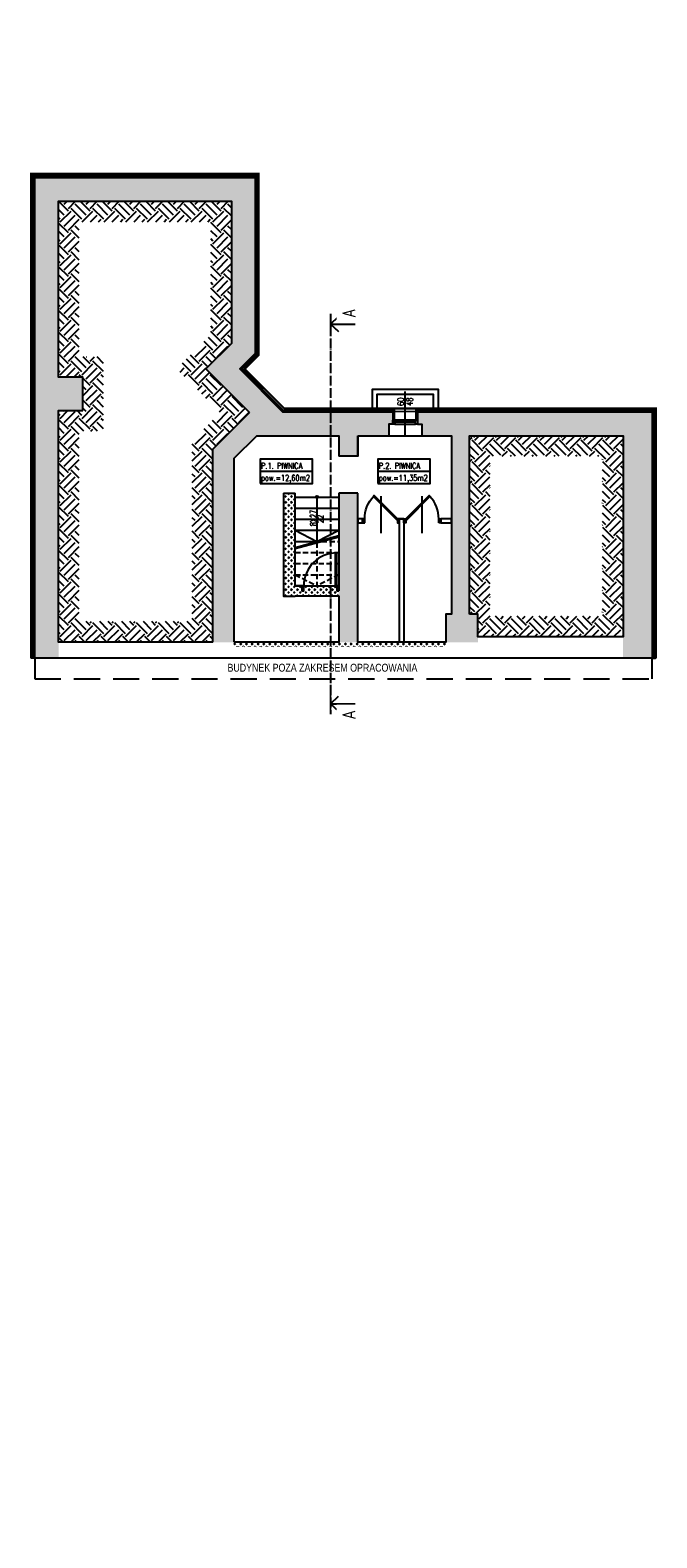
# Model space of a CAD drawing. Header units: inches. Extents: x -23201 to -18535, y -9985 to 4139.
# Tile 1 of 25: x -23201 to -21678, y -9721 to -6056. Entities that reach past the tile are written whole.
import ezdxf
from ezdxf.enums import TextEntityAlignment as Align

# ---------------------------------------------------------------- set-up
doc = ezdxf.new("R2010")
doc.units = ezdxf.units.IN
doc.header["$MEASUREMENT"] = 0
for name, pattern in [('ACAD_ISO04W100', [30, 24, -3, 0, -3]), ('DASHED', [19.05, 12.7, -6.35]), ('HIDDEN', [0.375, 0.25, -0.125])]:
    doc.linetypes.add(name, pattern=pattern)
for name, color, linetype in [('01 sciana', 252, 'Continuous'), ('04_stolarka_cienka', 252, 'Continuous'), ('11_opisy_tekst', 252, 'Continuous'), ('___ramka', 252, 'Continuous'), ('__proj_docieplenie', 252, 'BATTING'), ('__wyżej', 252, 'DASHED'), ('_stolarka', 252, 'Continuous'), ('_ściana', 252, 'Continuous'), ('detal', 252, 'Continuous'), ('KRESKOWANIE', 252, 'Continuous'), ('opisy', 252, 'Continuous'), ('P_linia przekroju', 252, 'Continuous'), ('P_opis', 252, 'Continuous'), ('P_rynny', 252, 'Continuous'), ('P_stolarka_drzwi', 252, 'Continuous'), ('wymiary', 252, 'Continuous'), ('Zakres_kolor', 252, 'Continuous')]:
    doc.layers.add(name, color=color, linetype=linetype)
doc.styles.add('OPISY POM_50', font='simplex.shx', dxfattribs={"width": 0.7, "height": 0.13})
doc.styles.get("Standard").update_dxf_attribs({"font": 'arial.ttf'})
doc.linetypes.add('BATTING', pattern='A,0.00254,-2.54,[134,ltypeshp.shx,S=2.54,R=0,X=-2.54,Y=0],-5.08,[134,ltypeshp.shx,S=2.54,R=180,X=2.54,Y=0],-2.54', length=10.16254)
doc.linetypes.add('ZIGZAG', pattern='A,0.00254,-5.08,[131,ltypeshp.shx,S=5.08,R=0,X=-5.08,Y=0],-10.16,[131,ltypeshp.shx,S=5.08,R=180,X=5.08,Y=0],-5.08', length=20.32254)
pattern_1 = [(45, (-145, -125), (1e-14, 53.03301), [37.5, -37.5]), (45, (-154.944, -115.056), (1e-14, 53.03301), [37.5, -37.5]), (45, (-164.887, -105.113), (1e-14, 53.03301), [37.5, -37.5]), (135, (-164.887, -98.483), (-53.03301, 4e-15), [37.5, -37.5]), (135, (-154.944, -88.54), (-53.03301, 4e-15), [37.5, -37.5]), (135, (-145, -78.596), (-53.03301, 4e-15), [37.5, -37.5])]
pattern_2 = [(45, (-148.535, -125), (-7.071068, 7.071068), [5, -5]), (135, (-145, -125), (-7.071068, -7.071068), [5, -5])]

# ---------------------------------------------------------------- blocks, each defined once
blk = doc.blocks.new('DRZWI PIW')
at = {"layer": 'P_stolarka_drzwi'}
blk.add_line((166278, 2567.5), (166278, 2657.5), dxfattribs=at)
for points in [[(166238, 2602.5), (166294.6, 2659.1), (166296.7, 2657), (166240.2, 2600.4)], [(166233, 2592.5), (166233, 2602.5), (166238, 2602.5), (166238, 2592.5)], [(166318, 2592.5), (166318, 2602.5), (166323, 2602.5), (166323, 2592.5)]]:
    blk.add_lwpolyline(points, close=True, dxfattribs=at)
blk.add_arc((166238, 2602.5), 80, 0, 42.8509, dxfattribs=at)

msp = doc.modelspace()

# ---------------------------------------------------------------- hatches: boundary and pattern name
at = {"layer": 'KRESKOWANIE'}
h = msp.add_hatch(dxfattribs=at)
h.set_pattern_fill('EARTH', color=256, scale=150, angle=45)
h.set_pattern_definition(pattern_1)
h.paths.add_polyline_path([(-23132.1, -6899.6), (-23132.1, -6471.6), (-22712.1, -6471.6), (-22712.1, -6817.6), (-22773.8, -6879.3), (-22667.8, -6985.4), (-22757.1, -7074.7), (-22757.1, -7543.6), (-23132.1, -7543.6), (-23132.1, -6980.6), (-23073.1, -6980.6), (-23073.1, -6899.6)])
h.paths.add_polyline_path([(-23082.1, -6849.6), (-23082.1, -6521.6), (-22762.1, -6521.6), (-22762.1, -6796.9), (-22844.6, -6879.3), (-22738.5, -6985.4), (-22807.1, -7054), (-22807.1, -7493.6), (-23082.1, -7493.6), (-23082.1, -7030.6), (-23023.1, -7030.6), (-23023.1, -6849.6)], flags=16)
h = msp.add_hatch(dxfattribs=at)
h.set_pattern_fill('EARTH', color=256, scale=150, angle=45)
h.set_pattern_definition(pattern_1)
h.paths.add_polyline_path([(-22133.1, -7475.6), (-22133.1, -7041.6), (-21760.1, -7041.6), (-21760.1, -7530.6), (-22113.1, -7530.6), (-22113.1, -7475.6)])
h.paths.add_polyline_path([(-22083.1, -7480.6), (-22083.1, -7091.6), (-21810.1, -7091.6), (-21810.1, -7480.6)], flags=16)

# ---------------------------------------------------------------- linework, layer by layer
at = {"layer": '01 sciana'}
for points in [[(-22658.1, -6413.6), (-22654.1, -6413.6), (-22654.1, -6841.6)], [(-23073.1, -6980.6), (-23073.1, -6899.6), (-23132.1, -6899.6), (-23132.1, -6471.6), (-22712.1, -6471.6), (-22712.1, -6817.6), (-22773.8, -6879.3), (-22672, -6981.1)], [(-22712.1, -6817.6), (-22773.8, -6879.3), (-22667.8, -6985.4)], [(-22654.1, -6841.6), (-22691.8, -6879.3), (-22587.6, -6983.6)], [(-22757.1, -7543.6), (-23132.1, -7543.6), (-23132.1, -6980.6), (-23073.1, -6980.6)], [(-22757.1, -7543.6), (-22757.1, -7074.7), (-22667.8, -6985.4)], [(-22319.5, -6983.6), (-22319.5, -6983.6), (-22319.5, -7013.6), (-22329.5, -7013.6), (-22329.5, -7041.6)], [(-22259.5, -6983.6), (-21689.1, -6983.6), (-21689.1, -7582.6)], [(-22259.5, -6983.6), (-21760.1, -6983.6)], [(-22259.5, -6983.6), (-22259.5, -6983.6), (-22259.5, -7013.6), (-22249.5, -7013.6), (-22249.5, -7041.6)], [(-22705.1, -7543.6), (-22705.1, -7096.2), (-22650.4, -7041.6)], [(-22249.5, -7041.6), (-22177.1, -7041.6)], [(-22133.1, -7475.6), (-22133.1, -7041.6), (-21760.1, -7041.6), (-21760.1, -7530.6), (-22113.1, -7530.6), (-22113.1, -7475.6), (-22133.1, -7475.6)], [(-22133.1, -7041.6), (-21760.1, -7041.6)], [(-23172.1, -7582.6), (-23190.1, -7582.6), (-23190.1, -7124.1)], [(-22585.1, -7181.6), (-22585.1, -7431.6), (-22557.1, -7431.6)], [(-22585.1, -7181.6), (-22557.1, -7181.6)], [(-22557.1, -7406.6), (-22557.1, -7181.6)], [(-22541.1, -7406.6), (-22557.1, -7406.6)]]:
    msp.add_lwpolyline(points, dxfattribs=at)
at = {"layer": '04_stolarka_cienka'}
for p, q in [((-22289.5, -7041.6), (-22289.5, -6934.4)), ((-22264.5, -7003.6), (-22314.5, -7003.6)), ((-22264.5, -7008.6), (-22314.5, -7008.6)), ((-22314.5, -7013.6), (-22264.5, -7013.6))]:
    msp.add_line(p, q, dxfattribs=at)
for points in [[(-22319.5, -6975.6), (-22259.5, -6975.6)], [(-22329.5, -7041.6), (-22249.5, -7041.6)]]:
    msp.add_lwpolyline(points, dxfattribs=at)
for points in [[(-22319.5, -7003.6), (-22314.5, -7003.6), (-22314.5, -7013.6), (-22319.5, -7013.6)], [(-22264.5, -7003.6), (-22259.5, -7003.6), (-22259.5, -7013.6), (-22264.5, -7013.6)]]:
    msp.add_lwpolyline(points, close=True, dxfattribs=at)
at = {"layer": '__proj_docieplenie', "linetype": 'Continuous'}
for points in [[(-23190.1, -7582.6), (-23198.1, -7582.6), (-23198.1, -6413.6), (-23198.1, -6405.6), (-22654.1, -6405.6), (-22646.1, -6405.6), (-22646.1, -6844.9)], [(-22584.2, -6975.6), (-22680.5, -6879.3), (-22646.1, -6844.9)], [(-21689.1, -7582.6), (-21681.1, -7582.6), (-21681.1, -6983.6), (-21681.1, -6975.6), (-22259.5, -6975.6), (-22263.5, -6975.6), (-22263.5, -7003.6), (-22259.5, -7003.6)]]:
    msp.add_lwpolyline(points, dxfattribs=at)
at = {"layer": '__proj_docieplenie', "linetype": 'ZIGZAG', "ltscale": 0.8}
msp.add_lwpolyline([(-22263.5, -6979.6), (-21685.1, -6979.6), (-21685.1, -7582.6)], dxfattribs=at)
at = {"layer": '_stolarka', "linetype": 'DASHED'}
for points in [[(-22504.1, -7301.7), (-22504.1, -7406.6)], [(-22557.1, -7379.6), (-22504.1, -7406.6)]]:
    msp.add_lwpolyline(points, dxfattribs=at)
at = {"layer": '_stolarka', "flags": 128}
msp.add_lwpolyline([(-22536.1, -7406.6), (-22541.1, -7406.6), (-22541.1, -7418.6), (-22536.1, -7418.6), (-22536.1, -7406.6)], dxfattribs=at)
at = {"layer": '_ściana', "linetype": 'Continuous'}
msp.add_lwpolyline([(-22177.1, -7243.6), (-22177.1, -7243.6)], dxfattribs=at)
at = {"layer": 'detal'}
for points in [[(-22504.1, -7190.6), (-22504.1, -7298.6)], [(-22557.1, -7298.6), (-22504.1, -7298.6)]]:
    msp.add_lwpolyline(points, dxfattribs=at)
msp.add_circle((-22504.1, -7190.6), 3, dxfattribs=at)
at = {"layer": 'opisy'}
for p, q in [((-22642.4, -7128), (-22515.2, -7128)), ((-22356.2, -7128), (-22229, -7128))]:
    msp.add_line(p, q, dxfattribs=at)
for points in [[(-22642.4, -7157.4), (-22515.2, -7157.4), (-22515.2, -7098.5), (-22642.4, -7098.5)], [(-22356.2, -7157.4), (-22229, -7157.4), (-22229, -7098.5), (-22356.2, -7098.5)]]:
    msp.add_lwpolyline(points, close=True, dxfattribs=at)
at = {"layer": 'P_linia przekroju'}
for q in [(-22451.7, -7675), (-22411.5, -7693.2), (-22451.7, -7711.4)]:
    msp.add_line((-22471.5, -7693.2), q, dxfattribs=at)
at = {"layer": 'P_linia przekroju', "const_width": 4}
msp.add_lwpolyline([(-22471.5, -7718.2), (-22471.5, -7668.2)], dxfattribs=at)
at = {"layer": 'P_rynny'}
for points in [[(-22369.5, -6983.6), (-22369.5, -6983.6), (-22369.5, -6983.6), (-22369.5, -6928.6), (-22209.5, -6928.6), (-22209.5, -6928.6), (-22209.5, -6983.6), (-22209.5, -6983.6)], [(-22357.5, -6983.6), (-22357.5, -6940.6), (-22221.5, -6940.6), (-22221.5, -6983.6)]]:
    msp.add_lwpolyline(points, dxfattribs=at)
at = {"layer": 'P_stolarka_drzwi', "linetype": 'Continuous'}
for points in [[(-22293.1, -7243.6), (-22303.1, -7243.6)], [(-22298.1, -7243.6), (-22293.1, -7243.6), (-22293.1, -7543.6), (-22303.1, -7543.6), (-22303.1, -7243.6), (-22293.1, -7243.6)], [(-22177.1, -7243.6), (-22203.1, -7243.6)], [(-22203.1, -7253.6), (-22177.1, -7253.6), (-22177.1, -7243.6)], [(-22203.1, -7253.6), (-22203.1, -7243.6)]]:
    msp.add_lwpolyline(points, dxfattribs=at)

# ---------------------------------------------------------------- block references
msp.add_blockref('DRZWI PIW', (-188526.1, -9846.1), dxfattribs=at)

# ---------------------------------------------------------------- texts
at = {"layer": '11_opisy_tekst', "style": 'OPISY POM_50', "width": 0.7}
for s, p in [('60', (-22300.5, -6959)), ('48', (-22279, -6959)), ('8X27', (-22513, -7241.6)), ('22', (-22495.4, -7243.9))]:
    msp.add_text(s, height=15, rotation=90, dxfattribs=at).set_placement(p, align=Align.MIDDLE_CENTER)
for s, p in [('P.1. PIWNICA', (-22640.1, -7121.9)), ('P.2. PIWNICA', (-22353.8, -7121.9)), ('pow.=12,60m2', (-22640.1, -7151.3)), ('pow.=11,35m2', (-22353.8, -7151.3))]:
    msp.add_text(s, height=14.4, dxfattribs=at).set_placement(p)
at = {"layer": 'P_opis', "linetype": 'Continuous', "extrusion": (0, 0, -1), "insert": (-22441.3, -5610.5), "char_height": 30, "width": 1995.038, "attachment_point": 1, "text_direction": (0, -1, 0), "line_spacing_factor": 0.8, "bg_fill": 2}
msp.add_mtext('{\\Fsimplex.shx|c0;\\W0.8;A}', dxfattribs=at)

# ---------------------------------------------------------------- next in the draw order: hatches: boundary and pattern name
at = {"layer": 'wymiary'}
h = msp.add_hatch(dxfattribs=at)
h.set_pattern_fill('CROSS', color=256, scale=10, style=0)
h.set_pattern_definition(pattern_2)
h.paths.add_polyline_path([(-22705.1, -7543.6), (-22705.1, -7096.2), (-22650.4, -7041.6), (-22667.8, -6985.4), (-22757.1, -7074.7), (-22757.1, -7543.6)])
h.paths.add_polyline_path([(-22113.1, -7543.6), (-22113.1, -7530.6), (-22113.1, -7475.6), (-22133.1, -7475.6), (-22133.1, -7041.6), (-22177.1, -7041.6), (-22177.1, -7243.6), (-22177.1, -7253.6), (-22177.1, -7475.6), (-22191.1, -7475.6), (-22191.1, -7543.6)])
h.paths.add_polyline_path([(-22451.1, -7543.6), (-22451.1, -7431.6), (-22451.1, -7418.6), (-22451.1, -7379.6), (-22451.1, -7352.6), (-22451.1, -7325.6), (-22451.1, -7298.6), (-22451.1, -7287.3), (-22451.1, -7284.2), (-22451.1, -7271.6), (-22451.1, -7244.6), (-22451.1, -7217.6), (-22451.1, -7190.6), (-22451.1, -7181.6), (-22405.1, -7181.6), (-22405.1, -7243.6), (-22405.1, -7253.6), (-22405.1, -7543.6)])
h.paths.add_polyline_path([(-22451.1, -7041.6), (-22451.1, -7091.6), (-22405.1, -7091.6), (-22405.1, -7041.6)])
h = msp.add_hatch(dxfattribs=at)
h.set_pattern_fill('CROSS', color=256, scale=10, style=0)
h.set_pattern_definition([(45, (-3.535, 0), (-7.071068, 7.071068), [5, -5]), (135, (0, 0), (-7.071068, -7.071068), [5, -5])])
h.paths.add_polyline_path([(-22585.1, -7181.6), (-22557.1, -7181.6), (-22557.1, -7190.6), (-22557.1, -7217.6), (-22557.1, -7244.6), (-22557.1, -7271.6), (-22557.1, -7298.6), (-22557.1, -7313), (-22557.1, -7316.1), (-22557.1, -7325.6), (-22557.1, -7352.6), (-22557.1, -7379.6), (-22557.1, -7406.6), (-22541.1, -7406.6), (-22541.1, -7418.6), (-22536.1, -7418.6), (-22536.1, -7406.6), (-22471.5, -7406.6), (-22471.5, -7431.6), (-22557.1, -7431.6), (-22585.1, -7431.6)])
h.paths.add_polyline_path([(-22471.5, -7431.6), (-22471.5, -7406.6), (-22451.1, -7406.6), (-22456.1, -7406.6), (-22456.1, -7418.6), (-22451.1, -7418.6), (-22451.1, -7431.6)])
h = msp.add_hatch(dxfattribs=at)
h.set_pattern_fill('CROSS', color=256, scale=10, style=0)
h.set_pattern_definition(pattern_2)
h.paths.add_polyline_path([(-22471.5, -7553.6), (-22191.1, -7553.6), (-22191.1, -7543.6), (-22293.1, -7543.6), (-22303.1, -7543.6), (-22405.1, -7543.6), (-22451.1, -7543.6), (-22471.5, -7543.6)])
h.paths.add_polyline_path([(-22705.1, -7553.6), (-22705.1, -7543.6), (-22471.5, -7543.6), (-22471.5, -7553.6)])

# ---------------------------------------------------------------- next in the draw order: linework, layer by layer
at = {"layer": '01 sciana'}
for points in [[(-21689.1, -7582.6), (-23190.1, -7582.6), (-23190.1, -6413.6), (-22654.1, -6413.6), (-22654.1, -6820)], [(-22587.6, -6983.6), (-22319.5, -6983.6)], [(-22587.6, -6983.6), (-22319.5, -6983.6)], [(-22705.1, -7543.6), (-22705.1, -7096.2), (-22650.4, -7041.6), (-22608.1, -7041.6), (-22451.1, -7041.6), (-22451.1, -7091.6)], [(-22650.4, -7041.6), (-22451.1, -7041.6)], [(-22405.1, -7041.6), (-22405.1, -7091.6), (-22451.1, -7091.6)], [(-22405.1, -7041.6), (-22329.5, -7041.6)], [(-22249.5, -7041.6), (-22177.1, -7041.6), (-22177.1, -7475.6), (-22191.1, -7475.6), (-22191.1, -7543.6), (-22405.1, -7543.6), (-22405.1, -7181.6)], [(-22405.1, -7091.6), (-22405.1, -7041.6)], [(-22405.1, -7041.6), (-22329.5, -7041.6)], [(-22451.1, -7181.6), (-22451.1, -7406.6)], [(-22405.1, -7181.6), (-22451.1, -7181.6)], [(-22451.1, -7431.2), (-22451.1, -7543.6), (-22705.1, -7543.6)], [(-22557.1, -7406.6), (-22451.1, -7406.6)], [(-22451.1, -7431.2), (-22451.1, -7431.6), (-22557.1, -7431.6)]]:
    msp.add_lwpolyline(points, dxfattribs=at)
at = {"layer": '__proj_docieplenie', "linetype": 'Continuous'}
msp.add_lwpolyline([(-22319.5, -7003.6), (-22315.5, -7003.6), (-22315.6, -6975.6), (-22584.2, -6975.6)], dxfattribs=at)
at = {"layer": '__wyżej', "ltscale": 5}
msp.add_lwpolyline([(-21689.1, -7632.6), (-21689.1, -7582.6), (-23190.1, -7582.6), (-23190.1, -7632.6), (-21689.1, -7632.6)], dxfattribs=at)
at = {"layer": '_stolarka'}
for p, q in [((-22459.1, -7406.6), (-22459.1, -7326.6)), ((-22456.1, -7406.6), (-22456.1, -7326.6))]:
    msp.add_line(p, q, dxfattribs=at)
at = {"layer": '_stolarka', "linetype": 'DASHED'}
for points in [[(-22557.1, -7325.6), (-22451.1, -7325.6)], [(-22492.6, -7298.6), (-22451.1, -7298.6)], [(-22557.1, -7352.6), (-22451.1, -7352.6)], [(-22557.1, -7379.6), (-22451.1, -7379.6)], [(-22451.1, -7379.6), (-22504.1, -7406.6)]]:
    msp.add_lwpolyline(points, dxfattribs=at)
at = {"layer": '_stolarka'}
msp.add_lwpolyline([(-22557.1, -7406.6), (-22451.1, -7406.6)], dxfattribs=at)
at = {"layer": '_stolarka', "flags": 128}
for points in [[(-22451.1, -7406.6), (-22456.1, -7406.6), (-22456.1, -7418.6), (-22451.1, -7418.6)], [(-22451.1, -7406.6), (-22451.1, -7418.6)]]:
    msp.add_lwpolyline(points, dxfattribs=at)
at = {"layer": '_stolarka'}
msp.add_arc((-22456.1, -7406.6), 80, 90, 180, dxfattribs=at)
at = {"layer": '_ściana', "linetype": 'Continuous'}
for points in [[(-22557.1, -7313), (-22451.1, -7284.2)], [(-22557.1, -7316.1), (-22451.1, -7287.3)]]:
    msp.add_lwpolyline(points, dxfattribs=at)
at = {"layer": 'detal'}
for points in [[(-22557.1, -7190.6), (-22451.1, -7190.6)], [(-22557.1, -7217.6), (-22451.1, -7217.6)], [(-22557.1, -7244.6), (-22451.1, -7244.6)], [(-22557.1, -7271.6), (-22451.1, -7271.6)], [(-22557.1, -7271.6), (-22504.1, -7298.6), (-22451.1, -7271.6)]]:
    msp.add_lwpolyline(points, dxfattribs=at)
at = {"layer": 'P_linia przekroju', "linetype": 'ACAD_ISO04W100'}
msp.add_line((-22471.5, -6745.2), (-22471.5, -7718.2), dxfattribs=at)
at = {"layer": 'P_linia przekroju'}
for q in [(-22451.7, -6751.9), (-22411.5, -6770.2), (-22451.7, -6788.4)]:
    msp.add_line((-22471.5, -6770.2), q, dxfattribs=at)
at = {"layer": 'P_linia przekroju', "const_width": 4}
msp.add_lwpolyline([(-22471.5, -6745.2), (-22471.5, -6795.2)], dxfattribs=at)
at = {"layer": 'P_stolarka_drzwi', "linetype": 'Continuous'}
for points in [[(-22393.1, -7243.6), (-22405.1, -7243.6), (-22405.1, -7253.6), (-22393.1, -7253.6)], [(-22393.1, -7253.6), (-22393.1, -7243.6)]]:
    msp.add_lwpolyline(points, dxfattribs=at)

# ---------------------------------------------------------------- next in the draw order: block references
at = {"layer": 'P_stolarka_drzwi', "linetype": 'Continuous', "xscale": -1}
msp.add_blockref('DRZWI PIW', (143929.9, -9846.1), dxfattribs=at)

# ---------------------------------------------------------------- next in the draw order: texts
at = {"layer": '___ramka', "lineweight": -3, "width": 0.8}
msp.add_text('BUDYNEK POZA ZAKRESEM OPRACOWANIA', height=19.2, rotation=360, dxfattribs=at).set_placement((-22721.5, -7615.1))

# ---------------------------------------------------------------- next in the draw order: texts
at = {"layer": 'P_opis', "linetype": 'Continuous', "insert": (-22441.3, -6752.9), "char_height": 30, "width": 1995.038, "attachment_point": 1, "rotation": 90, "line_spacing_factor": 0.8, "bg_fill": 2}
msp.add_mtext('{\\Fsimplex.shx|c0;\\W0.8;A}', dxfattribs=at)
at = {"layer": 'P_opis', "linetype": 'Continuous', "extrusion": (0, 0, -1), "insert": (-22441.3, -7710.5), "char_height": 30, "width": 1995.038, "attachment_point": 1, "text_direction": (0, -1, 0), "line_spacing_factor": 0.8, "bg_fill": 2}
msp.add_mtext('{\\Fsimplex.shx|c0;\\W0.8;A}', dxfattribs=at)

# ---------------------------------------------------------------- next in the draw order: hatches: boundary and pattern name
at = {"layer": 'wymiary'}
h = msp.add_hatch(dxfattribs=at)
h.set_pattern_fill('CROSS', color=256, scale=10, style=0)
h.set_pattern_definition(pattern_2)
h.paths.add_polyline_path([(-23190.1, -7582.6), (-23190.1, -6413.6), (-22654.1, -6413.6), (-22654.1, -6841.6), (-22691.8, -6879.3), (-22587.6, -6983.6), (-22471.5, -6983.6), (-22471.5, -7041.6), (-22650.4, -7041.6), (-22667.8, -6985.4), (-22773.8, -6879.3), (-22712.1, -6817.6), (-22712.1, -6471.6), (-23132.1, -6471.6), (-23132.1, -6899.6), (-23073.1, -6899.6), (-23073.1, -6980.6), (-23132.1, -6980.6), (-23132.1, -7543.6), (-23132.1, -7582.6)])
h.paths.add_polyline_path([(-21689.1, -7582.6), (-21689.1, -6983.6), (-22259.5, -6983.6), (-22259.5, -7003.6), (-22259.5, -7013.6), (-22249.5, -7013.6), (-22249.5, -7041.6), (-22177.1, -7041.6), (-22133.1, -7041.6), (-21760.1, -7041.6), (-21760.1, -7530.6), (-21760.1, -7582.6)])
h.paths.add_polyline_path([(-22451.1, -7041.6), (-22405.1, -7041.6), (-22329.5, -7041.6), (-22329.5, -7013.6), (-22319.5, -7013.6), (-22319.5, -7003.6), (-22319.5, -6983.6), (-22471.5, -6983.6), (-22471.5, -7041.6)])

# ---------------------------------------------------------------- next in the draw order: linework, layer by layer
at = {"layer": '__proj_docieplenie', "linetype": 'ZIGZAG', "ltscale": 0.8}
msp.add_lwpolyline([(-23194.1, -7582.6), (-23194.1, -6409.6), (-22658.1, -6409.6), (-22650.1, -6409.6), (-22650.1, -6843.2), (-22686.2, -6879.3), (-22585.9, -6979.6), (-22315.5, -6979.6)], dxfattribs=at)
at = {"layer": 'Zakres_kolor', "linetype": 'HIDDEN', "ltscale": 20, "const_width": 4}
for points in [[(-23199.1, -7582.6), (-23199.1, -6404.6), (-22656.1, -6404.6), (-22645.1, -6404.6), (-22645.1, -6845.3), (-22679.1, -6879.3), (-22583.8, -6974.6), (-21680.1, -6974.6), (-21680.1, -7582.6)], [(-23191.1, -7582.6), (-23191.1, -6412.6), (-22656.1, -6412.6), (-22653.1, -6412.6), (-22653.1, -6842), (-22690.4, -6879.3), (-22587.1, -6982.6), (-21688.1, -6982.6), (-21688.1, -7582.6)]]:
    msp.add_lwpolyline(points, dxfattribs=at)

doc.saveas('drawing.dxf')
